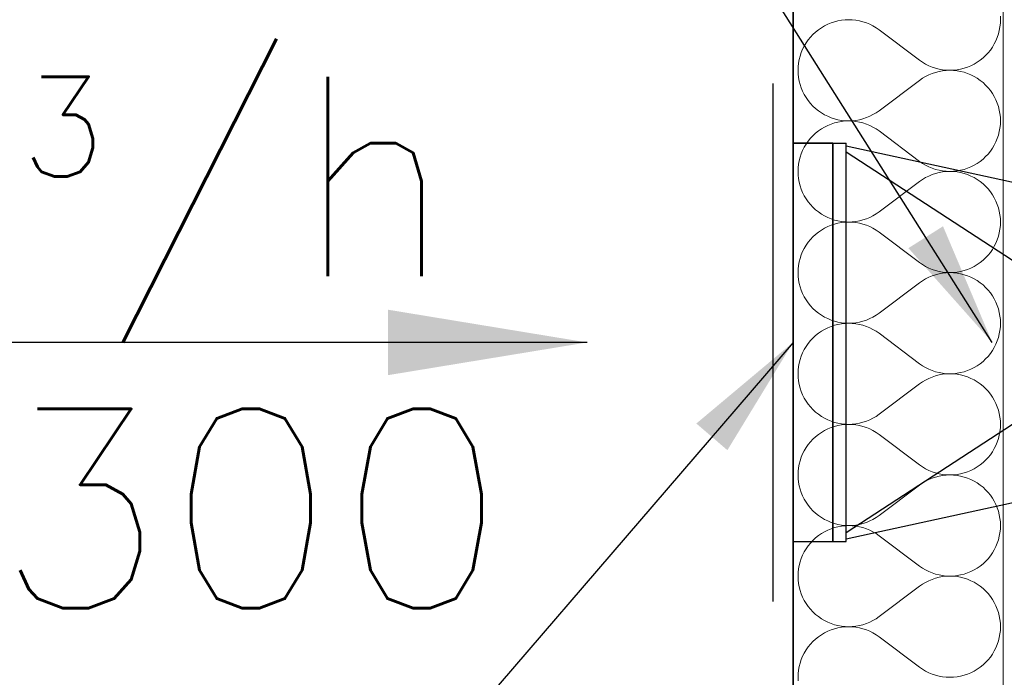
# Model space of a CAD drawing. Header units: millimetres. Extents: x -8078 to 234695, y -4319 to 602442.
# Tile 125 of 152: x 79588 to 80329, y 288372 to 288867. Entities that reach past the tile are written whole.
import ezdxf

# ---------------------------------------------------------------- set-up
doc = ezdxf.new("R2010")
doc.units = ezdxf.units.MM
doc.header["$MEASUREMENT"] = 0
for name, color, linetype in [('#podkład', 252, 'Continuous'), ('- A - ocieplenie', 7, 'Continuous'), ('FLUID-N7', 7, 'Continuous'), ('FLUID-N7-150-NUM', 7, 'Continuous'), ('Konstrukcja - Stropy', 7, 'Continuous')]:
    doc.layers.add(name, color=color, linetype=linetype)
doc.styles.add('FDBES', font='simplex.shx')
doc.dimstyles.new('FDBES', dxfattribs={"dimscale": 50, "dimtxt": 4, "dimasz": 2.5, "dimexe": 0.8, "dimexo": 2, "dimgap": 1, "dimtad": 1, "dimdsep": 46, "dimtxsty": 'FDBES', "dimcen": 2.5, "dimclrd": 4, "dimclre": 5, "dimadec": 0, "dimazin": 0, "dimtfac": 1, "dimtmove": 0, "dimatfit": 3, "dimfxl": 1, "dimarcsym": 0})

# ---------------------------------------------------------------- blocks, each defined once
blk = doc.blocks.new('UHYGFFFF')
at = {"layer": '- A - ocieplenie', "color": 252, "linetype": 'Continuous', "lineweight": 35, "ltscale": 100}
blk.add_line((19777.48, 396062.63), (19777.47, 388486.86), dxfattribs=at)
at = {"layer": '- A - ocieplenie', "color": 252, "linetype": 'Continuous', "lineweight": 13, "ltscale": 100}
for p, q in [((19816.68, 389385.37), (19813.98, 389385.08)), ((19819.4, 389385.47), (19816.68, 389385.37)), ((19822.12, 389385.37), (19819.4, 389385.47)), ((19824.83, 389385.08), (19822.12, 389385.37)), ((19933.67, 389385.47), (19933.57, 389388.19)), ((19933.57, 389382.75), (19933.67, 389385.47)), ((19796.56, 389377.88), (19794.44, 389376.17)), ((19798.8, 389379.43), (19796.56, 389377.88)), ((19801.14, 389380.82), (19798.8, 389379.43)), ((19803.57, 389382.03), (19801.14, 389380.82)), ((19806.08, 389383.07), (19803.57, 389382.03)), ((19808.67, 389383.93), (19806.08, 389383.07)), ((19811.3, 389384.6), (19808.67, 389383.93)), ((19813.98, 389385.08), (19811.3, 389384.6)), ((19827.5, 389384.59), (19824.83, 389385.08)), ((19830.14, 389383.92), (19827.5, 389384.59)), ((19832.72, 389383.06), (19830.14, 389383.92)), ((19835.23, 389382.01), (19832.72, 389383.06)), ((19837.66, 389380.79), (19835.23, 389382.01)), ((19840, 389379.4), (19837.66, 389380.79)), ((19842.24, 389377.85), (19840, 389379.4)), ((19932.79, 389377.37), (19933.28, 389380.04)), ((19933.28, 389380.04), (19933.57, 389382.75)), ((19790.6, 389372.33), (19788.89, 389370.21)), ((19792.45, 389374.32), (19790.6, 389372.33)), ((19794.44, 389376.17), (19792.45, 389374.32)), ((19872.71, 389354.99), (19842.24, 389377.85)), ((19930.22, 389369.64), (19931.26, 389372.15)), ((19931.26, 389372.15), (19932.12, 389374.73)), ((19932.12, 389374.73), (19932.79, 389377.37)), ((19784.73, 389363.2), (19783.69, 389360.69)), ((19785.95, 389365.64), (19784.73, 389363.2)), ((19787.34, 389367.98), (19785.95, 389365.64)), ((19788.89, 389370.21), (19787.34, 389367.98)), ((19926.06, 389362.63), (19927.61, 389364.87)), ((19927.61, 389364.87), (19929, 389367.2)), ((19929, 389367.2), (19930.22, 389369.64)), ((19782.83, 389358.11), (19782.16, 389355.47)), ((19783.69, 389360.69), (19782.83, 389358.11)), ((19918.39, 389354.96), (19920.51, 389356.67)), ((19920.51, 389356.67), (19922.5, 389358.52)), ((19922.5, 389358.52), (19924.35, 389360.51)), ((19924.35, 389360.51), (19926.06, 389362.63)), ((19781.38, 389350.09), (19781.28, 389347.37)), ((19781.67, 389352.8), (19781.38, 389350.09)), ((19782.16, 389355.47), (19781.67, 389352.8)), ((19872.71, 389354.99), (19874.95, 389353.44)), ((19874.95, 389353.44), (19877.28, 389352.05)), ((19877.28, 389352.05), (19879.72, 389350.83)), ((19879.72, 389350.83), (19882.23, 389349.79)), ((19882.23, 389349.79), (19884.81, 389348.92)), ((19884.81, 389348.92), (19887.44, 389348.25)), ((19887.44, 389348.25), (19890.12, 389347.76)), ((19900.97, 389347.76), (19903.65, 389348.24)), ((19903.65, 389348.24), (19906.28, 389348.91)), ((19906.28, 389348.91), (19908.87, 389349.77)), ((19908.87, 389349.77), (19911.38, 389350.81)), ((19911.38, 389350.81), (19913.81, 389352.02)), ((19913.81, 389352.02), (19916.15, 389353.41)), ((19916.15, 389353.41), (19918.39, 389354.96)), ((19781.28, 389347.37), (19781.38, 389344.65)), ((19781.38, 389344.65), (19781.67, 389341.95)), ((19781.67, 389341.95), (19782.16, 389339.27)), ((19874.95, 389341.31), (19872.71, 389339.75)), ((19877.28, 389342.7), (19874.95, 389341.31)), ((19879.72, 389343.92), (19877.28, 389342.7)), ((19882.23, 389344.96), (19879.72, 389343.92)), ((19884.81, 389345.82), (19882.23, 389344.96)), ((19887.44, 389346.5), (19884.81, 389345.82)), ((19890.12, 389346.98), (19887.44, 389346.5)), ((19890.12, 389347.76), (19892.83, 389347.47)), ((19892.83, 389347.27), (19890.12, 389346.98)), ((19892.83, 389347.47), (19895.55, 389347.37)), ((19895.55, 389347.37), (19892.83, 389347.27)), ((19895.55, 389347.37), (19898.26, 389347.47)), ((19898.26, 389347.28), (19895.55, 389347.37)), ((19898.26, 389347.47), (19900.97, 389347.76)), ((19900.97, 389346.99), (19898.26, 389347.28)), ((19903.65, 389346.51), (19900.97, 389346.99)), ((19906.28, 389345.84), (19903.65, 389346.51)), ((19908.87, 389344.98), (19906.28, 389345.84)), ((19911.38, 389343.94), (19908.87, 389344.98)), ((19913.81, 389342.72), (19911.38, 389343.94)), ((19916.15, 389341.33), (19913.81, 389342.72)), ((19918.39, 389339.78), (19916.15, 389341.33)), ((19782.16, 389339.27), (19782.83, 389336.64)), ((19782.83, 389336.64), (19783.69, 389334.06)), ((19783.69, 389334.06), (19784.73, 389331.54)), ((19872.71, 389339.75), (19842.24, 389316.9)), ((19920.51, 389338.08), (19918.39, 389339.78)), ((19922.5, 389336.22), (19920.51, 389338.08)), ((19924.35, 389334.23), (19922.5, 389336.22)), ((19926.06, 389332.12), (19924.35, 389334.23)), ((19784.73, 389331.54), (19785.95, 389329.11)), ((19785.95, 389329.11), (19787.34, 389326.77)), ((19787.34, 389326.77), (19788.89, 389324.54)), ((19927.61, 389329.88), (19926.06, 389332.12)), ((19929, 389327.54), (19927.61, 389329.88)), ((19930.22, 389325.11), (19929, 389327.54)), ((19788.89, 389324.54), (19790.6, 389322.42)), ((19790.6, 389322.42), (19792.45, 389320.43)), ((19792.45, 389320.43), (19794.44, 389318.57)), ((19794.44, 389318.57), (19796.56, 389316.87)), ((19931.26, 389322.6), (19930.22, 389325.11)), ((19932.12, 389320.01), (19931.26, 389322.6)), ((19932.79, 389317.38), (19932.12, 389320.01)), ((19796.56, 389316.87), (19798.8, 389315.32)), ((19798.8, 389315.32), (19801.14, 389313.93)), ((19801.14, 389313.93), (19803.57, 389312.71)), ((19803.57, 389312.71), (19806.08, 389311.67)), ((19806.08, 389311.67), (19808.67, 389310.82)), ((19830.14, 389310.83), (19832.72, 389311.69)), ((19832.72, 389311.69), (19835.23, 389312.73)), ((19835.23, 389312.73), (19837.66, 389313.95)), ((19837.66, 389313.95), (19840, 389315.34)), ((19840, 389315.34), (19842.24, 389316.9)), ((19933.28, 389314.7), (19932.79, 389317.38)), ((19933.57, 389312), (19933.28, 389314.7)), ((19933.67, 389309.28), (19933.57, 389312)), ((19801.14, 389304.63), (19798.8, 389303.24)), ((19803.57, 389305.84), (19801.14, 389304.63)), ((19806.08, 389306.88), (19803.57, 389305.84)), ((19808.67, 389307.74), (19806.08, 389306.88)), ((19808.67, 389310.82), (19811.3, 389310.14)), ((19811.3, 389308.41), (19808.67, 389307.74)), ((19811.3, 389310.14), (19813.98, 389309.66)), ((19813.98, 389308.89), (19811.3, 389308.41)), ((19813.98, 389309.66), (19816.68, 389309.37)), ((19816.68, 389309.18), (19813.98, 389308.89)), ((19816.68, 389309.37), (19819.4, 389309.28)), ((19819.4, 389309.28), (19816.68, 389309.18)), ((19819.4, 389309.28), (19822.12, 389309.38)), ((19822.12, 389309.18), (19819.4, 389309.28)), ((19822.12, 389309.38), (19824.83, 389309.67)), ((19824.83, 389308.89), (19822.12, 389309.18)), ((19824.83, 389309.67), (19827.5, 389310.15)), ((19827.5, 389308.4), (19824.83, 389308.89)), ((19827.5, 389310.15), (19830.14, 389310.83)), ((19830.14, 389307.73), (19827.5, 389308.4)), ((19832.72, 389306.87), (19830.14, 389307.73)), ((19835.23, 389305.82), (19832.72, 389306.87)), ((19837.66, 389304.6), (19835.23, 389305.82)), ((19840, 389303.21), (19837.66, 389304.6)), ((19932.79, 389301.18), (19933.28, 389303.85)), ((19933.28, 389303.85), (19933.57, 389306.56)), ((19933.57, 389306.56), (19933.67, 389309.28)), ((19792.45, 389298.13), (19790.6, 389296.14)), ((19794.44, 389299.98), (19792.45, 389298.13)), ((19796.56, 389301.69), (19794.44, 389299.98)), ((19798.8, 389303.24), (19796.56, 389301.69)), ((19842.24, 389301.66), (19840, 389303.21)), ((19872.71, 389278.8), (19842.24, 389301.66)), ((19931.26, 389295.96), (19932.12, 389298.54)), ((19932.12, 389298.54), (19932.79, 389301.18)), ((19785.95, 389289.45), (19784.73, 389287.01)), ((19787.34, 389291.79), (19785.95, 389289.45)), ((19788.89, 389294.02), (19787.34, 389291.79)), ((19790.6, 389296.14), (19788.89, 389294.02)), ((19927.61, 389288.67), (19929, 389291.01)), ((19929, 389291.01), (19930.22, 389293.45)), ((19930.22, 389293.45), (19931.26, 389295.96)), ((19782.83, 389281.92), (19782.16, 389279.28)), ((19783.69, 389284.5), (19782.83, 389281.92)), ((19784.73, 389287.01), (19783.69, 389284.5)), ((19920.51, 389280.48), (19922.5, 389282.33)), ((19922.5, 389282.33), (19924.35, 389284.32)), ((19924.35, 389284.32), (19926.06, 389286.44)), ((19926.06, 389286.44), (19927.61, 389288.67)), ((19781.67, 389276.61), (19781.38, 389273.9)), ((19782.16, 389279.28), (19781.67, 389276.61)), ((19872.71, 389278.8), (19874.95, 389277.25)), ((19874.95, 389277.25), (19877.28, 389275.86)), ((19877.28, 389275.86), (19879.72, 389274.64)), ((19879.72, 389274.64), (19882.23, 389273.6)), ((19908.87, 389273.58), (19911.38, 389274.62)), ((19911.38, 389274.62), (19913.81, 389275.83)), ((19913.81, 389275.83), (19916.15, 389277.22)), ((19916.15, 389277.22), (19918.39, 389278.77)), ((19918.39, 389278.77), (19920.51, 389280.48)), ((19781.38, 389273.9), (19781.28, 389271.18)), ((19781.28, 389271.18), (19781.38, 389268.46)), ((19781.38, 389268.46), (19781.67, 389265.76)), ((19879.72, 389267.73), (19877.28, 389266.51)), ((19882.23, 389268.77), (19879.72, 389267.73)), ((19882.23, 389273.6), (19884.81, 389272.73)), ((19884.81, 389269.63), (19882.23, 389268.77)), ((19884.81, 389272.73), (19887.44, 389272.06)), ((19887.44, 389270.31), (19884.81, 389269.63)), ((19887.44, 389272.06), (19890.12, 389271.57)), ((19890.12, 389270.79), (19887.44, 389270.31)), ((19890.12, 389271.57), (19892.83, 389271.28)), ((19892.83, 389271.08), (19890.12, 389270.79)), ((19892.83, 389271.28), (19895.55, 389271.18)), ((19895.55, 389271.18), (19892.83, 389271.08)), ((19895.55, 389271.18), (19898.26, 389271.28)), ((19898.26, 389271.09), (19895.55, 389271.18)), ((19898.26, 389271.28), (19900.97, 389271.57)), ((19900.97, 389270.8), (19898.26, 389271.09)), ((19900.97, 389271.57), (19903.65, 389272.05)), ((19903.65, 389270.32), (19900.97, 389270.8)), ((19903.65, 389272.05), (19906.28, 389272.72)), ((19906.28, 389269.65), (19903.65, 389270.32)), ((19906.28, 389272.72), (19908.87, 389273.58)), ((19908.87, 389268.79), (19906.28, 389269.65)), ((19911.38, 389267.75), (19908.87, 389268.79)), ((19913.81, 389266.53), (19911.38, 389267.75)), ((19781.67, 389265.76), (19782.16, 389263.08)), ((19782.16, 389263.08), (19782.83, 389260.45)), ((19782.83, 389260.45), (19783.69, 389257.86)), ((19872.71, 389263.56), (19842.24, 389240.71)), ((19874.95, 389265.12), (19872.71, 389263.56)), ((19877.28, 389266.51), (19874.95, 389265.12)), ((19916.15, 389265.14), (19913.81, 389266.53)), ((19918.39, 389263.59), (19916.15, 389265.14)), ((19920.51, 389261.89), (19918.39, 389263.59)), ((19922.5, 389260.03), (19920.51, 389261.89)), ((19924.35, 389258.04), (19922.5, 389260.03)), ((19783.69, 389257.86), (19784.73, 389255.35)), ((19784.73, 389255.35), (19785.95, 389252.92)), ((19785.95, 389252.92), (19787.34, 389250.58)), ((19926.06, 389255.92), (19924.35, 389258.04)), ((19927.61, 389253.69), (19926.06, 389255.92)), ((19929, 389251.35), (19927.61, 389253.69)), ((19787.34, 389250.58), (19788.89, 389248.35)), ((19788.89, 389248.35), (19790.6, 389246.23)), ((19790.6, 389246.23), (19792.45, 389244.24)), ((19930.22, 389248.92), (19929, 389251.35)), ((19931.26, 389246.41), (19930.22, 389248.92)), ((19932.12, 389243.82), (19931.26, 389246.41)), ((19792.45, 389244.24), (19794.44, 389242.38)), ((19794.44, 389242.38), (19796.56, 389240.68)), ((19796.56, 389240.68), (19798.8, 389239.13)), ((19798.8, 389239.13), (19801.14, 389237.74)), ((19801.14, 389237.74), (19803.57, 389236.52)), ((19835.23, 389236.54), (19837.66, 389237.76)), ((19837.66, 389237.76), (19840, 389239.15)), ((19840, 389239.15), (19842.24, 389240.71)), ((19932.79, 389241.19), (19932.12, 389243.82)), ((19933.28, 389238.51), (19932.79, 389241.19)), ((19933.57, 389235.81), (19933.28, 389238.51)), ((19803.57, 389229.65), (19801.14, 389228.44)), ((19803.57, 389236.52), (19806.08, 389235.48)), ((19806.08, 389230.69), (19803.57, 389229.65)), ((19806.08, 389235.48), (19808.67, 389234.62)), ((19808.67, 389231.55), (19806.08, 389230.69)), ((19808.67, 389234.62), (19811.3, 389233.95)), ((19811.3, 389232.22), (19808.67, 389231.55)), ((19811.3, 389233.95), (19813.98, 389233.47)), ((19813.98, 389232.7), (19811.3, 389232.22)), ((19813.98, 389233.47), (19816.68, 389233.18)), ((19816.68, 389232.99), (19813.98, 389232.7)), ((19816.68, 389233.18), (19819.4, 389233.09)), ((19819.4, 389233.09), (19816.68, 389232.99)), ((19819.4, 389233.09), (19822.12, 389233.19)), ((19822.12, 389232.99), (19819.4, 389233.09)), ((19822.12, 389233.19), (19824.83, 389233.48)), ((19824.83, 389232.7), (19822.12, 389232.99)), ((19824.83, 389233.48), (19827.5, 389233.96)), ((19827.5, 389232.21), (19824.83, 389232.7)), ((19827.5, 389233.96), (19830.14, 389234.64)), ((19830.14, 389231.54), (19827.5, 389232.21)), ((19830.14, 389234.64), (19832.72, 389235.5)), ((19832.72, 389230.68), (19830.14, 389231.54)), ((19832.72, 389235.5), (19835.23, 389236.54)), ((19835.23, 389229.63), (19832.72, 389230.68)), ((19837.66, 389228.41), (19835.23, 389229.63)), ((19933.28, 389227.66), (19933.57, 389230.37)), ((19933.67, 389233.09), (19933.57, 389235.81)), ((19933.57, 389230.37), (19933.67, 389233.09)), ((19794.44, 389223.79), (19792.45, 389221.94)), ((19796.56, 389225.5), (19794.44, 389223.79)), ((19798.8, 389227.05), (19796.56, 389225.5)), ((19801.14, 389228.44), (19798.8, 389227.05)), ((19840, 389227.02), (19837.66, 389228.41)), ((19842.24, 389225.47), (19840, 389227.02)), ((19872.71, 389202.61), (19842.24, 389225.47)), ((19931.26, 389219.77), (19932.12, 389222.35)), ((19932.12, 389222.35), (19932.79, 389224.99)), ((19932.79, 389224.99), (19933.28, 389227.66)), ((19787.34, 389215.6), (19785.95, 389213.26)), ((19788.89, 389217.83), (19787.34, 389215.6)), ((19790.6, 389219.95), (19788.89, 389217.83)), ((19792.45, 389221.94), (19790.6, 389219.95)), ((19927.61, 389212.48), (19929, 389214.82)), ((19929, 389214.82), (19930.22, 389217.26)), ((19930.22, 389217.26), (19931.26, 389219.77)), ((19783.69, 389208.31), (19782.83, 389205.73)), ((19784.73, 389210.82), (19783.69, 389208.31)), ((19785.95, 389213.26), (19784.73, 389210.82)), ((19922.5, 389206.14), (19924.35, 389208.13)), ((19924.35, 389208.13), (19926.06, 389210.25)), ((19926.06, 389210.25), (19927.61, 389212.48)), ((19781.67, 389200.42), (19781.38, 389197.71)), ((19782.16, 389203.09), (19781.67, 389200.42)), ((19782.83, 389205.73), (19782.16, 389203.09)), ((19872.71, 389202.61), (19874.95, 389201.06)), ((19874.95, 389201.06), (19877.28, 389199.67)), ((19913.81, 389199.64), (19916.15, 389201.03)), ((19916.15, 389201.03), (19918.39, 389202.58)), ((19918.39, 389202.58), (19920.51, 389204.29)), ((19920.51, 389204.29), (19922.5, 389206.14)), ((19781.38, 389197.71), (19781.28, 389194.99)), ((19781.28, 389194.99), (19781.38, 389192.27)), ((19877.28, 389199.67), (19879.72, 389198.45)), ((19879.72, 389198.45), (19882.23, 389197.4)), ((19882.23, 389192.58), (19879.72, 389191.54)), ((19882.23, 389197.4), (19884.81, 389196.54)), ((19884.81, 389193.44), (19882.23, 389192.58)), ((19884.81, 389196.54), (19887.44, 389195.87)), ((19887.44, 389194.12), (19884.81, 389193.44)), ((19887.44, 389195.87), (19890.12, 389195.38)), ((19890.12, 389194.6), (19887.44, 389194.12)), ((19890.12, 389195.38), (19892.83, 389195.09)), ((19892.83, 389194.89), (19890.12, 389194.6)), ((19892.83, 389195.09), (19895.55, 389194.99)), ((19895.55, 389194.99), (19892.83, 389194.89)), ((19895.55, 389194.99), (19898.26, 389195.09)), ((19898.26, 389194.9), (19895.55, 389194.99)), ((19898.26, 389195.09), (19900.97, 389195.38)), ((19900.97, 389194.61), (19898.26, 389194.9)), ((19900.97, 389195.38), (19903.65, 389195.86)), ((19903.65, 389194.13), (19900.97, 389194.61)), ((19903.65, 389195.86), (19906.28, 389196.53)), ((19906.28, 389193.45), (19903.65, 389194.13)), ((19906.28, 389196.53), (19908.87, 389197.39)), ((19908.87, 389192.6), (19906.28, 389193.45)), ((19908.87, 389197.39), (19911.38, 389198.43)), ((19911.38, 389191.56), (19908.87, 389192.6)), ((19911.38, 389198.43), (19913.81, 389199.64)), ((19781.38, 389192.27), (19781.67, 389189.57)), ((19781.67, 389189.57), (19782.16, 389186.89)), ((19782.16, 389186.89), (19782.83, 389184.26)), ((19872.71, 389187.37), (19842.24, 389164.52)), ((19874.95, 389188.93), (19872.71, 389187.37)), ((19877.28, 389190.32), (19874.95, 389188.93)), ((19879.72, 389191.54), (19877.28, 389190.32)), ((19913.81, 389190.34), (19911.38, 389191.56)), ((19916.15, 389188.95), (19913.81, 389190.34)), ((19918.39, 389187.4), (19916.15, 389188.95)), ((19920.51, 389185.7), (19918.39, 389187.4)), ((19922.5, 389183.84), (19920.51, 389185.7)), ((19782.83, 389184.26), (19783.69, 389181.67)), ((19783.69, 389181.67), (19784.73, 389179.16)), ((19784.73, 389179.16), (19785.95, 389176.73)), ((19924.35, 389181.85), (19922.5, 389183.84)), ((19926.06, 389179.73), (19924.35, 389181.85)), ((19927.61, 389177.5), (19926.06, 389179.73)), ((19785.95, 389176.73), (19787.34, 389174.39)), ((19787.34, 389174.39), (19788.89, 389172.15)), ((19788.89, 389172.15), (19790.6, 389170.04)), ((19929, 389175.16), (19927.61, 389177.5)), ((19930.22, 389172.73), (19929, 389175.16)), ((19931.26, 389170.22), (19930.22, 389172.73)), ((19790.6, 389170.04), (19792.45, 389168.05)), ((19792.45, 389168.05), (19794.44, 389166.19)), ((19794.44, 389166.19), (19796.56, 389164.49)), ((19796.56, 389164.49), (19798.8, 389162.94)), ((19798.8, 389162.94), (19801.14, 389161.55)), ((19837.66, 389161.57), (19840, 389162.96)), ((19840, 389162.96), (19842.24, 389164.52)), ((19932.12, 389167.63), (19931.26, 389170.22)), ((19932.79, 389165), (19932.12, 389167.63)), ((19933.28, 389162.32), (19932.79, 389165)), ((19801.14, 389161.55), (19803.57, 389160.33)), ((19803.57, 389160.33), (19806.08, 389159.29)), ((19806.08, 389159.29), (19808.67, 389158.43)), ((19808.67, 389158.43), (19811.3, 389157.76)), ((19811.3, 389156.03), (19808.67, 389155.36)), ((19811.3, 389157.76), (19813.98, 389157.28)), ((19813.98, 389156.51), (19811.3, 389156.03)), ((19813.98, 389157.28), (19816.68, 389156.99)), ((19816.68, 389156.8), (19813.98, 389156.51)), ((19816.68, 389156.99), (19819.4, 389156.9)), ((19819.4, 389156.9), (19816.68, 389156.8)), ((19819.4, 389156.9), (19822.12, 389157)), ((19822.12, 389156.8), (19819.4, 389156.9)), ((19822.12, 389157), (19824.83, 389157.29)), ((19824.83, 389156.51), (19822.12, 389156.8)), ((19824.83, 389157.29), (19827.5, 389157.77)), ((19827.5, 389156.02), (19824.83, 389156.51)), ((19827.5, 389157.77), (19830.14, 389158.45)), ((19830.14, 389155.35), (19827.5, 389156.02)), ((19830.14, 389158.45), (19832.72, 389159.31)), ((19832.72, 389159.31), (19835.23, 389160.35)), ((19835.23, 389160.35), (19837.66, 389161.57)), ((19933.57, 389159.62), (19933.28, 389162.32)), ((19933.67, 389156.9), (19933.57, 389159.62)), ((19933.57, 389154.18), (19933.67, 389156.9)), ((19796.56, 389149.31), (19794.44, 389147.6)), ((19798.8, 389150.86), (19796.56, 389149.31)), ((19801.14, 389152.25), (19798.8, 389150.86)), ((19803.57, 389153.46), (19801.14, 389152.25)), ((19806.08, 389154.5), (19803.57, 389153.46)), ((19808.67, 389155.36), (19806.08, 389154.5)), ((19832.72, 389154.48), (19830.14, 389155.35)), ((19835.23, 389153.44), (19832.72, 389154.48)), ((19837.66, 389152.22), (19835.23, 389153.44)), ((19840, 389150.83), (19837.66, 389152.22)), ((19842.24, 389149.28), (19840, 389150.83)), ((19872.71, 389126.42), (19842.24, 389149.28)), ((19932.12, 389146.16), (19932.79, 389148.8)), ((19932.79, 389148.8), (19933.28, 389151.47)), ((19933.28, 389151.47), (19933.57, 389154.18)), ((19788.89, 389141.64), (19787.34, 389139.41)), ((19790.6, 389143.76), (19788.89, 389141.64)), ((19792.45, 389145.75), (19790.6, 389143.76)), ((19794.44, 389147.6), (19792.45, 389145.75)), ((19929, 389138.63), (19930.22, 389141.07)), ((19930.22, 389141.07), (19931.26, 389143.58)), ((19931.26, 389143.58), (19932.12, 389146.16)), ((19784.73, 389134.63), (19783.69, 389132.12)), ((19785.95, 389137.07), (19784.73, 389134.63)), ((19787.34, 389139.41), (19785.95, 389137.07)), ((19924.35, 389131.94), (19926.06, 389134.06)), ((19926.06, 389134.06), (19927.61, 389136.29)), ((19927.61, 389136.29), (19929, 389138.63)), ((19782.16, 389126.9), (19781.67, 389124.23)), ((19782.83, 389129.54), (19782.16, 389126.9)), ((19783.69, 389132.12), (19782.83, 389129.54)), ((19872.71, 389126.42), (19874.95, 389124.87)), ((19916.15, 389124.84), (19918.39, 389126.39)), ((19918.39, 389126.39), (19920.51, 389128.1)), ((19920.51, 389128.1), (19922.5, 389129.95)), ((19922.5, 389129.95), (19924.35, 389131.94)), ((19781.38, 389121.52), (19781.28, 389118.8)), ((19781.28, 389118.8), (19781.38, 389116.08)), ((19781.67, 389124.23), (19781.38, 389121.52)), ((19874.95, 389124.87), (19877.28, 389123.48)), ((19877.28, 389123.48), (19879.72, 389122.26)), ((19879.72, 389122.26), (19882.23, 389121.21)), ((19882.23, 389121.21), (19884.81, 389120.35)), ((19884.81, 389120.35), (19887.44, 389119.68)), ((19887.44, 389119.68), (19890.12, 389119.19)), ((19890.12, 389118.41), (19887.44, 389117.93)), ((19890.12, 389119.19), (19892.83, 389118.9)), ((19892.83, 389118.7), (19890.12, 389118.41)), ((19892.83, 389118.9), (19895.55, 389118.8)), ((19895.55, 389118.8), (19892.83, 389118.7)), ((19895.55, 389118.8), (19898.26, 389118.9)), ((19898.26, 389118.71), (19895.55, 389118.8)), ((19898.26, 389118.9), (19900.97, 389119.19)), ((19900.97, 389118.42), (19898.26, 389118.71)), ((19900.97, 389119.19), (19903.65, 389119.67)), ((19903.65, 389117.94), (19900.97, 389118.42)), ((19903.65, 389119.67), (19906.28, 389120.34)), ((19906.28, 389120.34), (19908.87, 389121.2)), ((19908.87, 389121.2), (19911.38, 389122.24)), ((19911.38, 389122.24), (19913.81, 389123.45)), ((19913.81, 389123.45), (19916.15, 389124.84)), ((19781.38, 389116.08), (19781.67, 389113.38)), ((19781.67, 389113.38), (19782.16, 389110.7)), ((19872.71, 389111.18), (19842.24, 389088.33)), ((19874.95, 389112.74), (19872.71, 389111.18)), ((19877.28, 389114.13), (19874.95, 389112.74)), ((19879.72, 389115.35), (19877.28, 389114.13)), ((19882.23, 389116.39), (19879.72, 389115.35)), ((19884.81, 389117.25), (19882.23, 389116.39)), ((19887.44, 389117.93), (19884.81, 389117.25)), ((19906.28, 389117.26), (19903.65, 389117.94)), ((19908.87, 389116.41), (19906.28, 389117.26)), ((19911.38, 389115.37), (19908.87, 389116.41)), ((19913.81, 389114.15), (19911.38, 389115.37)), ((19916.15, 389112.76), (19913.81, 389114.15)), ((19918.39, 389111.21), (19916.15, 389112.76)), ((19920.51, 389109.51), (19918.39, 389111.21)), ((19782.16, 389110.7), (19782.83, 389108.06)), ((19782.83, 389108.06), (19783.69, 389105.48)), ((19783.69, 389105.48), (19784.73, 389102.97)), ((19922.5, 389107.65), (19920.51, 389109.51)), ((19924.35, 389105.66), (19922.5, 389107.65)), ((19926.06, 389103.54), (19924.35, 389105.66)), ((19784.73, 389102.97), (19785.95, 389100.54)), ((19785.95, 389100.54), (19787.34, 389098.2)), ((19787.34, 389098.2), (19788.89, 389095.96)), ((19927.61, 389101.31), (19926.06, 389103.54)), ((19929, 389098.97), (19927.61, 389101.31)), ((19930.22, 389096.54), (19929, 389098.97)), ((19931.26, 389094.02), (19930.22, 389096.54)), ((19788.89, 389095.96), (19790.6, 389093.85)), ((19790.6, 389093.85), (19792.45, 389091.86)), ((19792.45, 389091.86), (19794.44, 389090)), ((19794.44, 389090), (19796.56, 389088.3)), ((19932.12, 389091.44), (19931.26, 389094.02)), ((19932.79, 389088.81), (19932.12, 389091.44)), ((19933.28, 389086.13), (19932.79, 389088.81)), ((19796.56, 389088.3), (19798.8, 389086.75)), ((19798.8, 389086.75), (19801.14, 389085.36)), ((19801.14, 389085.36), (19803.57, 389084.14)), ((19803.57, 389084.14), (19806.08, 389083.1)), ((19806.08, 389083.1), (19808.67, 389082.24)), ((19808.67, 389082.24), (19811.3, 389081.57)), ((19811.3, 389081.57), (19813.98, 389081.09)), ((19824.83, 389081.1), (19827.5, 389081.58)), ((19827.5, 389081.58), (19830.14, 389082.26)), ((19830.14, 389082.26), (19832.72, 389083.12)), ((19832.72, 389083.12), (19835.23, 389084.16)), ((19835.23, 389084.16), (19837.66, 389085.38)), ((19837.66, 389085.38), (19840, 389086.77)), ((19840, 389086.77), (19842.24, 389088.33)), ((19933.57, 389083.43), (19933.28, 389086.13)), ((19933.67, 389080.71), (19933.57, 389083.43)), ((19798.8, 389074.67), (19796.56, 389073.12)), ((19801.14, 389076.05), (19798.8, 389074.67)), ((19803.57, 389077.27), (19801.14, 389076.05)), ((19806.08, 389078.31), (19803.57, 389077.27)), ((19808.67, 389079.17), (19806.08, 389078.31)), ((19811.3, 389079.84), (19808.67, 389079.17)), ((19813.98, 389080.32), (19811.3, 389079.84)), ((19813.98, 389081.09), (19816.68, 389080.8)), ((19816.68, 389080.61), (19813.98, 389080.32)), ((19816.68, 389080.8), (19819.4, 389080.71)), ((19819.4, 389080.71), (19816.68, 389080.61)), ((19819.4, 389080.71), (19822.12, 389080.81)), ((19822.12, 389080.61), (19819.4, 389080.71)), ((19822.12, 389080.81), (19824.83, 389081.1)), ((19824.83, 389080.31), (19822.12, 389080.61)), ((19827.5, 389079.83), (19824.83, 389080.31)), ((19830.14, 389079.16), (19827.5, 389079.83)), ((19832.72, 389078.29), (19830.14, 389079.16)), ((19835.23, 389077.25), (19832.72, 389078.29)), ((19837.66, 389076.03), (19835.23, 389077.25)), ((19840, 389074.64), (19837.66, 389076.03)), ((19842.24, 389073.09), (19840, 389074.64)), ((19932.79, 389072.61), (19933.28, 389075.28)), ((19933.28, 389075.28), (19933.57, 389077.99)), ((19933.57, 389077.99), (19933.67, 389080.71)), ((19790.6, 389067.57), (19788.89, 389065.45)), ((19792.45, 389069.56), (19790.6, 389067.57)), ((19794.44, 389071.41), (19792.45, 389069.56)), ((19796.56, 389073.12), (19794.44, 389071.41)), ((19872.71, 389050.23), (19842.24, 389073.09)), ((19930.22, 389064.88), (19931.26, 389067.39)), ((19931.26, 389067.39), (19932.12, 389069.97)), ((19932.12, 389069.97), (19932.79, 389072.61)), ((19785.95, 389060.88), (19784.73, 389058.44)), ((19787.34, 389063.21), (19785.95, 389060.88)), ((19788.89, 389065.45), (19787.34, 389063.21)), ((19926.06, 389057.87), (19927.61, 389060.1)), ((19927.61, 389060.1), (19929, 389062.44)), ((19929, 389062.44), (19930.22, 389064.88)), ((19782.83, 389053.35), (19782.16, 389050.71)), ((19783.69, 389055.93), (19782.83, 389053.35)), ((19784.73, 389058.44), (19783.69, 389055.93)), ((19918.39, 389050.2), (19920.51, 389051.91)), ((19920.51, 389051.91), (19922.5, 389053.76)), ((19922.5, 389053.76), (19924.35, 389055.75)), ((19924.35, 389055.75), (19926.06, 389057.87)), ((19781.38, 389045.33), (19781.28, 389042.61)), ((19781.67, 389048.03), (19781.38, 389045.33)), ((19782.16, 389050.71), (19781.67, 389048.03)), ((19872.71, 389050.23), (19874.95, 389048.68)), ((19874.95, 389048.68), (19877.28, 389047.29)), ((19877.28, 389047.29), (19879.72, 389046.07)), ((19879.72, 389046.07), (19882.23, 389045.02)), ((19882.23, 389045.02), (19884.81, 389044.16)), ((19906.28, 389044.15), (19908.87, 389045.01)), ((19908.87, 389045.01), (19911.38, 389046.05)), ((19911.38, 389046.05), (19913.81, 389047.26)), ((19913.81, 389047.26), (19916.15, 389048.65)), ((19916.15, 389048.65), (19918.39, 389050.2)), ((19781.28, 389042.61), (19781.38, 389039.89)), ((19781.38, 389039.89), (19781.67, 389037.19)), ((19781.67, 389037.19), (19782.16, 389034.51)), ((19877.28, 389037.94), (19874.95, 389036.55)), ((19879.72, 389039.16), (19877.28, 389037.94)), ((19882.23, 389040.2), (19879.72, 389039.16)), ((19884.81, 389041.06), (19882.23, 389040.2)), ((19884.81, 389044.16), (19887.44, 389043.49)), ((19887.44, 389041.73), (19884.81, 389041.06)), ((19887.44, 389043.49), (19890.12, 389043)), ((19890.12, 389042.22), (19887.44, 389041.73)), ((19890.12, 389043), (19892.83, 389042.71)), ((19892.83, 389042.51), (19890.12, 389042.22)), ((19892.83, 389042.71), (19895.55, 389042.61)), ((19895.55, 389042.61), (19892.83, 389042.51)), ((19895.55, 389042.61), (19898.26, 389042.71)), ((19898.26, 389042.52), (19895.55, 389042.61)), ((19898.26, 389042.71), (19900.97, 389043)), ((19900.97, 389042.23), (19898.26, 389042.52)), ((19900.97, 389043), (19903.65, 389043.48)), ((19903.65, 389041.75), (19900.97, 389042.23)), ((19903.65, 389043.48), (19906.28, 389044.15)), ((19906.28, 389041.07), (19903.65, 389041.75)), ((19908.87, 389040.22), (19906.28, 389041.07)), ((19911.38, 389039.18), (19908.87, 389040.22)), ((19913.81, 389037.96), (19911.38, 389039.18)), ((19916.15, 389036.57), (19913.81, 389037.96)), ((19782.16, 389034.51), (19782.83, 389031.87)), ((19782.83, 389031.87), (19783.69, 389029.29)), ((19872.71, 389034.99), (19842.24, 389012.14)), ((19874.95, 389036.55), (19872.71, 389034.99)), ((19918.39, 389035.02), (19916.15, 389036.57)), ((19920.51, 389033.32), (19918.39, 389035.02)), ((19922.5, 389031.46), (19920.51, 389033.32)), ((19924.35, 389029.47), (19922.5, 389031.46)), ((19926.06, 389027.35), (19924.35, 389029.47)), ((19783.69, 389029.29), (19784.73, 389026.78)), ((19784.73, 389026.78), (19785.95, 389024.35)), ((19785.95, 389024.35), (19787.34, 389022.01)), ((19927.61, 389025.12), (19926.06, 389027.35)), ((19929, 389022.78), (19927.61, 389025.12)), ((19930.22, 389020.35), (19929, 389022.78)), ((19787.34, 389022.01), (19788.89, 389019.77)), ((19788.89, 389019.77), (19790.6, 389017.66)), ((19790.6, 389017.66), (19792.45, 389015.67)), ((19792.45, 389015.67), (19794.44, 389013.81)), ((19931.26, 389017.83), (19930.22, 389020.35)), ((19932.12, 389015.25), (19931.26, 389017.83)), ((19932.79, 389012.62), (19932.12, 389015.25)), ((19794.44, 389013.81), (19796.56, 389012.11)), ((19796.56, 389012.11), (19798.8, 389010.56)), ((19798.8, 389010.56), (19801.14, 389009.17)), ((19801.14, 389009.17), (19803.57, 389007.95)), ((19803.57, 389007.95), (19806.08, 389006.91)), ((19832.72, 389006.93), (19835.23, 389007.97)), ((19835.23, 389007.97), (19837.66, 389009.19)), ((19837.66, 389009.19), (19840, 389010.58)), ((19840, 389010.58), (19842.24, 389012.14)), ((19933.28, 389009.94), (19932.79, 389012.62)), ((19933.57, 389007.23), (19933.28, 389009.94)), ((19933.67, 389004.52), (19933.57, 389007.23)), ((19801.14, 388999.86), (19798.8, 388998.48)), ((19803.57, 389001.08), (19801.14, 388999.86)), ((19806.08, 389002.12), (19803.57, 389001.08)), ((19806.08, 389006.91), (19808.67, 389006.05)), ((19808.67, 389002.98), (19806.08, 389002.12)), ((19808.67, 389006.05), (19811.3, 389005.38)), ((19811.3, 389003.65), (19808.67, 389002.98)), ((19811.3, 389005.38), (19813.98, 389004.9)), ((19813.98, 389004.13), (19811.3, 389003.65)), ((19813.98, 389004.9), (19816.68, 389004.61)), ((19816.68, 389004.42), (19813.98, 389004.13)), ((19816.68, 389004.61), (19819.4, 389004.52)), ((19819.4, 389004.52), (19816.68, 389004.42)), ((19819.4, 389004.52), (19822.12, 389004.61)), ((19822.12, 389004.42), (19819.4, 389004.52)), ((19822.12, 389004.61), (19824.83, 389004.91)), ((19824.83, 389004.12), (19822.12, 389004.42)), ((19824.83, 389004.91), (19827.5, 389005.39)), ((19827.5, 389003.64), (19824.83, 389004.12)), ((19827.5, 389005.39), (19830.14, 389006.07)), ((19830.14, 389002.96), (19827.5, 389003.64)), ((19830.14, 389006.07), (19832.72, 389006.93)), ((19832.72, 389002.1), (19830.14, 389002.96)), ((19835.23, 389001.06), (19832.72, 389002.1)), ((19837.66, 388999.84), (19835.23, 389001.06)), ((19840, 388998.45), (19837.66, 388999.84)), ((19933.28, 388999.09), (19933.57, 389001.8)), ((19933.57, 389001.8), (19933.67, 389004.52)), ((19792.45, 388993.37), (19790.6, 388991.38)), ((19794.44, 388995.22), (19792.45, 388993.37)), ((19796.56, 388996.93), (19794.44, 388995.22)), ((19798.8, 388998.48), (19796.56, 388996.93)), ((19842.24, 388996.9), (19840, 388998.45)), ((19872.71, 388974.04), (19842.24, 388996.9)), ((19931.26, 388991.2), (19932.12, 388993.78)), ((19932.12, 388993.78), (19932.79, 388996.41)), ((19932.79, 388996.41), (19933.28, 388999.09)), ((19787.34, 388987.02), (19785.95, 388984.68)), ((19788.89, 388989.26), (19787.34, 388987.02)), ((19790.6, 388991.38), (19788.89, 388989.26)), ((19927.61, 388983.91), (19929, 388986.25)), ((19929, 388986.25), (19930.22, 388988.68)), ((19930.22, 388988.68), (19931.26, 388991.2)), ((19783.69, 388979.74), (19782.83, 388977.16)), ((19784.73, 388982.25), (19783.69, 388979.74)), ((19785.95, 388984.68), (19784.73, 388982.25)), ((19920.51, 388975.72), (19922.5, 388977.57)), ((19922.5, 388977.57), (19924.35, 388979.56)), ((19924.35, 388979.56), (19926.06, 388981.68)), ((19926.06, 388981.68), (19927.61, 388983.91)), ((19781.67, 388971.84), (19781.38, 388969.14)), ((19782.16, 388974.52), (19781.67, 388971.84)), ((19782.83, 388977.16), (19782.16, 388974.52)), ((19872.71, 388974.04), (19874.95, 388972.49)), ((19874.95, 388972.49), (19877.28, 388971.1)), ((19877.28, 388971.1), (19879.72, 388969.88)), ((19911.38, 388969.86), (19913.81, 388971.07)), ((19913.81, 388971.07), (19916.15, 388972.46)), ((19916.15, 388972.46), (19918.39, 388974.01)), ((19918.39, 388974.01), (19920.51, 388975.72)), ((19781.38, 388969.14), (19781.28, 388966.42)), ((19781.28, 388966.42), (19781.38, 388963.7)), ((19781.38, 388963.7), (19781.67, 388961)), ((19879.72, 388962.97), (19877.28, 388961.75)), ((19879.72, 388969.88), (19882.23, 388968.83)), ((19882.23, 388964.01), (19879.72, 388962.97)), ((19882.23, 388968.83), (19884.81, 388967.97)), ((19884.81, 388964.87), (19882.23, 388964.01)), ((19884.81, 388967.97), (19887.44, 388967.3)), ((19887.44, 388965.54), (19884.81, 388964.87)), ((19887.44, 388967.3), (19890.12, 388966.81)), ((19890.12, 388966.03), (19887.44, 388965.54)), ((19890.12, 388966.81), (19892.83, 388966.52)), ((19892.83, 388966.32), (19890.12, 388966.03)), ((19892.83, 388966.52), (19895.55, 388966.42)), ((19895.55, 388966.42), (19892.83, 388966.32)), ((19895.55, 388966.42), (19898.26, 388966.52)), ((19898.26, 388966.33), (19895.55, 388966.42)), ((19898.26, 388966.52), (19900.97, 388966.81)), ((19900.97, 388966.04), (19898.26, 388966.33)), ((19900.97, 388966.81), (19903.65, 388967.29)), ((19903.65, 388965.55), (19900.97, 388966.04)), ((19903.65, 388967.29), (19906.28, 388967.96)), ((19906.28, 388964.88), (19903.65, 388965.55)), ((19906.28, 388967.96), (19908.87, 388968.82)), ((19908.87, 388964.03), (19906.28, 388964.88)), ((19908.87, 388968.82), (19911.38, 388969.86)), ((19911.38, 388962.99), (19908.87, 388964.03)), ((19913.81, 388961.77), (19911.38, 388962.99)), ((19781.67, 388961), (19782.16, 388958.32)), ((19782.16, 388958.32), (19782.83, 388955.68)), ((19782.83, 388955.68), (19783.69, 388953.1)), ((19872.71, 388958.8), (19842.24, 388935.94)), ((19874.95, 388960.36), (19872.71, 388958.8)), ((19877.28, 388961.75), (19874.95, 388960.36)), ((19916.15, 388960.38), (19913.81, 388961.77)), ((19918.39, 388958.83), (19916.15, 388960.38)), ((19920.51, 388957.12), (19918.39, 388958.83)), ((19922.5, 388955.27), (19920.51, 388957.12)), ((19783.69, 388953.1), (19784.73, 388950.59)), ((19784.73, 388950.59), (19785.95, 388948.16)), ((19785.95, 388948.16), (19787.34, 388945.82)), ((19924.35, 388953.28), (19922.5, 388955.27)), ((19926.06, 388951.16), (19924.35, 388953.28)), ((19927.61, 388948.93), (19926.06, 388951.16)), ((19929, 388946.59), (19927.61, 388948.93)), ((19787.34, 388945.82), (19788.89, 388943.58)), ((19788.89, 388943.58), (19790.6, 388941.47)), ((19790.6, 388941.47), (19792.45, 388939.47)), ((19930.22, 388944.16), (19929, 388946.59)), ((19931.26, 388941.64), (19930.22, 388944.16)), ((19932.12, 388939.06), (19931.26, 388941.64)), ((19792.45, 388939.47), (19794.44, 388937.62)), ((19794.44, 388937.62), (19796.56, 388935.92)), ((19796.56, 388935.92), (19798.8, 388934.36)), ((19798.8, 388934.36), (19801.14, 388932.98)), ((19837.66, 388933), (19840, 388934.39)), ((19840, 388934.39), (19842.24, 388935.94)), ((19932.79, 388936.43), (19932.12, 388939.06)), ((19933.28, 388933.75), (19932.79, 388936.43)), ((19933.57, 388931.04), (19933.28, 388933.75)), ((19801.14, 388932.98), (19803.57, 388931.76)), ((19803.57, 388931.76), (19806.08, 388930.72)), ((19806.08, 388925.93), (19803.57, 388924.89)), ((19806.08, 388930.72), (19808.67, 388929.86)), ((19808.67, 388926.79), (19806.08, 388925.93)), ((19808.67, 388929.86), (19811.3, 388929.19)), ((19811.3, 388927.46), (19808.67, 388926.79)), ((19811.3, 388929.19), (19813.98, 388928.71)), ((19813.98, 388927.94), (19811.3, 388927.46)), ((19813.98, 388928.71), (19816.68, 388928.42)), ((19816.68, 388928.23), (19813.98, 388927.94)), ((19816.68, 388928.42), (19819.4, 388928.33)), ((19819.4, 388928.33), (19816.68, 388928.23)), ((19819.4, 388928.33), (19822.12, 388928.42)), ((19822.12, 388928.23), (19819.4, 388928.33)), ((19822.12, 388928.42), (19824.83, 388928.72)), ((19824.83, 388927.93), (19822.12, 388928.23)), ((19824.83, 388928.72), (19827.5, 388929.2)), ((19827.5, 388927.45), (19824.83, 388927.93)), ((19827.5, 388929.2), (19830.14, 388929.88)), ((19830.14, 388926.77), (19827.5, 388927.45)), ((19830.14, 388929.88), (19832.72, 388930.74)), ((19832.72, 388925.91), (19830.14, 388926.77)), ((19832.72, 388930.74), (19835.23, 388931.78)), ((19835.23, 388924.87), (19832.72, 388925.91)), ((19835.23, 388931.78), (19837.66, 388933)), ((19933.67, 388928.33), (19933.57, 388931.04)), ((19933.57, 388925.61), (19933.67, 388928.33)), ((19794.44, 388919.03), (19792.45, 388917.18)), ((19796.56, 388920.74), (19794.44, 388919.03)), ((19798.8, 388922.29), (19796.56, 388920.74)), ((19801.14, 388923.67), (19798.8, 388922.29)), ((19803.57, 388924.89), (19801.14, 388923.67)), ((19837.66, 388923.65), (19835.23, 388924.87)), ((19840, 388922.26), (19837.66, 388923.65)), ((19842.24, 388920.71), (19840, 388922.26)), ((19872.71, 388897.85), (19842.24, 388920.71)), ((19932.12, 388917.59), (19932.79, 388920.22)), ((19932.79, 388920.22), (19933.28, 388922.9)), ((19933.28, 388922.9), (19933.57, 388925.61)), ((19787.34, 388910.83), (19785.95, 388908.49)), ((19788.89, 388913.07), (19787.34, 388910.83)), ((19790.6, 388915.19), (19788.89, 388913.07)), ((19792.45, 388917.18), (19790.6, 388915.19)), ((19929, 388910.06), (19930.22, 388912.49)), ((19930.22, 388912.49), (19931.26, 388915.01)), ((19931.26, 388915.01), (19932.12, 388917.59)), ((19783.69, 388903.55), (19782.83, 388900.97)), ((19784.73, 388906.06), (19783.69, 388903.55)), ((19785.95, 388908.49), (19784.73, 388906.06)), ((19924.35, 388903.37), (19926.06, 388905.49)), ((19926.06, 388905.49), (19927.61, 388907.72)), ((19927.61, 388907.72), (19929, 388910.06)), ((19782.16, 388898.33), (19781.67, 388895.65)), ((19782.83, 388900.97), (19782.16, 388898.33)), ((19872.71, 388897.85), (19874.95, 388896.3)), ((19874.95, 388896.3), (19877.28, 388894.91)), ((19913.81, 388894.88), (19916.15, 388896.27)), ((19916.15, 388896.27), (19918.39, 388897.82)), ((19918.39, 388897.82), (19920.51, 388899.53)), ((19920.51, 388899.53), (19922.5, 388901.38)), ((19922.5, 388901.38), (19924.35, 388903.37)), ((19781.38, 388892.95), (19781.28, 388890.23)), ((19781.28, 388890.23), (19781.38, 388887.51)), ((19781.67, 388895.65), (19781.38, 388892.95)), ((19877.28, 388894.91), (19879.72, 388893.69)), ((19879.72, 388893.69), (19882.23, 388892.64)), ((19882.23, 388892.64), (19884.81, 388891.78)), ((19884.81, 388891.78), (19887.44, 388891.11)), ((19887.44, 388891.11), (19890.12, 388890.62)), ((19890.12, 388890.62), (19892.83, 388890.33)), ((19892.83, 388890.33), (19895.55, 388890.23)), ((19895.55, 388890.23), (19898.26, 388890.33)), ((19898.26, 388890.33), (19900.97, 388890.61)), ((19900.97, 388890.61), (19903.65, 388891.1)), ((19903.65, 388891.1), (19906.28, 388891.77)), ((19906.28, 388891.77), (19908.87, 388892.63)), ((19908.87, 388892.63), (19911.38, 388893.67)), ((19911.38, 388893.67), (19913.81, 388894.88))]:
    blk.add_line(p, q, dxfattribs=at)
at = {"layer": 'Konstrukcja - Stropy', "color": 252, "linetype": 'Continuous', "lineweight": 13, "ltscale": 100}
blk.add_line((19935.63, 390812.63), (19935.63, 382844.47), dxfattribs=at)
blk = doc.blocks.new('*U56335')
at = {"color": 0, "linetype": 'ByBlock', "lineweight": -2}
for p, q in [((-15, -195), (-15, 195)), ((0, 150), (0, 195)), ((0, 150), (40, 150)), ((40, -150), (40, 150)), ((0, -150), (40, -150)), ((0, -195), (0, -150))]:
    blk.add_line(p, q, dxfattribs=at)
at = {"color": 3, "linetype": 'Continuous', "lineweight": -3}
blk.add_line((-15, -150), (-15, 150), dxfattribs=at)
at = {"color": 14, "linetype": 'Continuous', "lineweight": -2}
blk.add_line((0, 150), (0, -150), dxfattribs=at)
blk = doc.blocks.new('*U56353')
at = {"color": 14, "linetype": 'Continuous', "lineweight": -2}
for p, q in [((-150, 0, -180), (-150, 0, 180)), ((150, 0, 98.08), (150, 0, -98.08)), ((150, 0, 100), (150, 0, 98.08)), ((150, 0, -98.08), (150, 0, -100))]:
    blk.add_line(p, q, dxfattribs=at)
at = {"color": 0, "linetype": 'ByBlock', "lineweight": -2}
for p, q in [((-120, 0, -150), (-150, 0, -150)), ((-150, 0, 150), (-120, 0, 150)), ((150, 0, -100), (110, 0, -100)), ((110, 0, 100), (150, 0, 100))]:
    blk.add_line(p, q, dxfattribs=at)
at = {"color": 3, "linetype": 'Continuous', "lineweight": -3}
for p, q in [((-120, 0, 150), (-120, 0, -150)), ((-120, 0, -150), (-120, 0, 150)), ((-110, 0, 147.83), (110, 0, 100)), ((110, 0), (-110, 0, 143.48)), ((-110, 0, -143.48), (110, 0)), ((110, 0, -100), (-110, 0, -147.83)), ((110, 0, 0), (110, 0, 100)), ((110, 0, -98.08), (110, 0, 0)), ((110, 0, -100), (110, 0, -98.08))]:
    blk.add_line(p, q, dxfattribs=at)
blk = doc.blocks.new('*U56319')
at = {"color": 0, "lineweight": -2}
blk.add_leader([(0, 0), (-430.09, -500.48)], dimstyle='FDBES', override={"dimscale": 37.5, "dimclrd": 0, "dimclre": 0}, dxfattribs=at)
blk = doc.blocks.new('*U56320')
at = {"color": 0, "lineweight": -2}
blk.add_leader([(0, 0), (-440.17, 696.26)], dimstyle='FDBES', override={"dimscale": 37.5, "dimclrd": 0, "dimclre": 0}, dxfattribs=at)
blk = doc.blocks.new('*U56321')
at = {"color": 0, "lineweight": -2}
blk.add_leader([(0, 0), (-664.73, 963.71)], dimstyle='FDBES', override={"dimscale": 37.5, "dimclrd": 0, "dimclre": 0}, dxfattribs=at)

msp = doc.modelspace()

# ---------------------------------------------------------------- block references
at = {"layer": '#podkład'}
msp.add_blockref('UHYGFFFF', (60392.7, -100518.68), dxfattribs=at)
at = {"layer": 'FLUID-N7', "color": 1, "linetype": 'Continuous', "lineweight": -2, "rotation": 359.9999999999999}
msp.add_blockref('*U56335', (80170.17, 288623.74, 1334), dxfattribs=at)
at = {"layer": 'FLUID-N7', "color": 1, "linetype": 'Continuous', "lineweight": -2, "extrusion": (0, -1, -1.83697e-16)}
msp.add_blockref('*U56353', (80320.17, 1334, -288623.74), dxfattribs=at)
at = {"layer": 'FLUID-N7-150-NUM', "linetype": 'ByBlock', "lineweight": -2}
for name, p in [('*U56321', (80575.14, 288623.74, 1334)), ('*U56320', (80320.17, 288623.74, 1334)), ('*U56319', (80170.17, 288623.74, 1334))]:
    msp.add_blockref(name, p, dxfattribs=at)

# ---------------------------------------------------------------- texts
at = {"color": 7, "lineweight": -2, "insert": (79411.6, 288623.74, 1334), "char_height": 150, "attachment_point": 5, "style": 'FDBES'}
msp.add_mtext('240 m{\\A2;\\H0.5x;3}/h\\P300 x 300', dxfattribs=at)

# ---------------------------------------------------------------- leaders
at = {"color": 5, "lineweight": -2}
msp.add_leader([(80015.17, 288623.74, 1334), (78808.03, 288623.74, 1334)], dimstyle='FDBES', override={"dimscale": 60, "dimclrd": 5}, dxfattribs=at)

doc.saveas('drawing.dxf')
